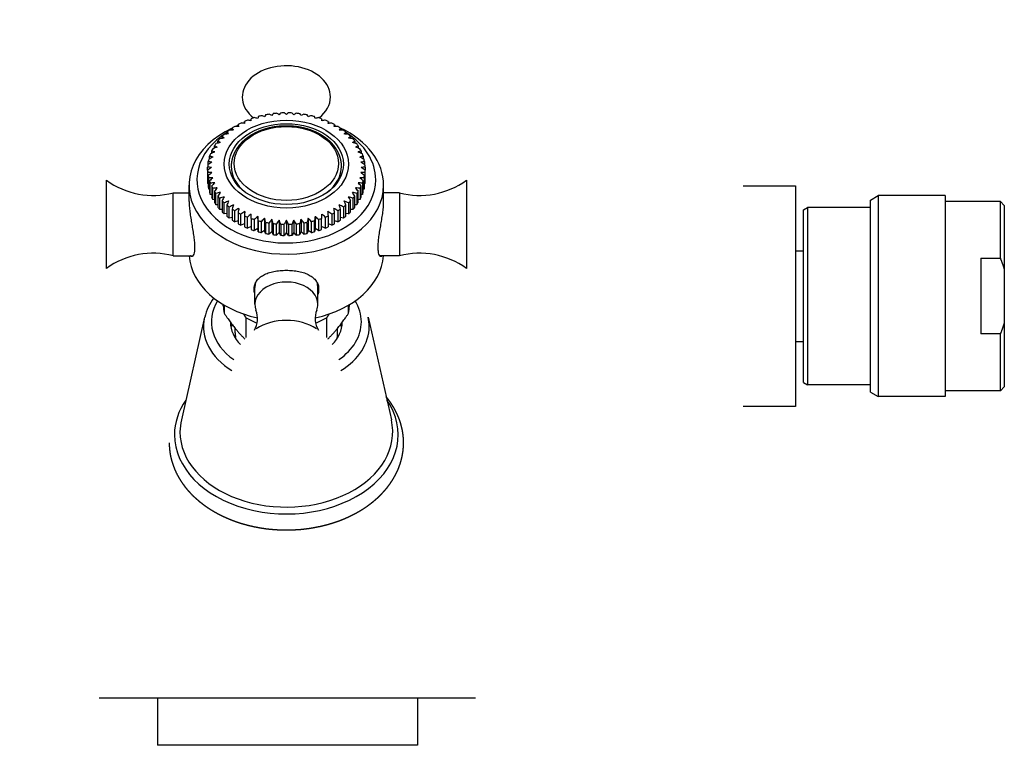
# Model space of a CAD drawing. Header units: millimetres. Extents: x -0.034 to 0.091, y -0.006 to 0.086.
import ezdxf

# ---------------------------------------------------------------- set-up
doc = ezdxf.new("R2010")
doc.units = ezdxf.units.MM
doc.layers.add('BLOCKS', color=3, linetype='Continuous')

msp = doc.modelspace()

# ---------------------------------------------------------------- linework, layer by layer
at = {"layer": 'BLOCKS'}
for p, q in [((-0.00625, 0.07253), (-0.00625, 0.07277)), ((-0.00545, 0.07292), (-0.00545, 0.07317)), ((-0.00461, 0.07326), (-0.00461, 0.0735)), ((0.00435, 0.0735), (0.00435, 0.07325)), ((0.0052, 0.07317), (0.0052, 0.07291)), ((0.006, 0.07277), (0.006, 0.07251)), ((-0.00828, 0.07102), (-0.00828, 0.07127)), ((-0.00768, 0.07157), (-0.00768, 0.07182)), ((-0.007, 0.07208), (-0.007, 0.07232)), ((0.00675, 0.07232), (0.00675, 0.07206)), ((0.00743, 0.07181), (0.00743, 0.07156)), ((0.00803, 0.07127), (0.00803, 0.07102)), ((-0.00926, 0.06978), (-0.00926, 0.07006)), ((-0.00881, 0.07042), (-0.00881, 0.07069)), ((0.00857, 0.07067), (0.00857, 0.07041)), ((0.009, 0.07006), (0.009, 0.06978)), ((-0.00988, 0.06842), (-0.00988, 0.06875)), ((-0.00961, 0.06911), (-0.00961, 0.06942)), ((0.00936, 0.06942), (0.00936, 0.06911)), ((0.00962, 0.06875), (0.00962, 0.06842)), ((-0.01005, 0.06771), (-0.01005, 0.06807)), ((0.00979, 0.06807), (0.00979, 0.06771)), ((-0.01012, 0.06698), (-0.01012, 0.06738)), ((-0.01012, 0.06698), (-0.01012, 0.06557)), ((-0.0101, 0.06527), (-0.0101, 0.06669)), ((-0.01005, 0.06629), (-0.01005, 0.06488)), ((0.00979, 0.06488), (0.00979, 0.06629)), ((0.00985, 0.06669), (0.00985, 0.06527)), ((0.00987, 0.06738), (0.00987, 0.06698)), ((0.00987, 0.06557), (0.00987, 0.06698)), ((-0.02298, 0.05451), (-0.02298, 0.06571)), ((-0.01248, 0.06301), (-0.01248, 0.06506)), ((-0.01005, 0.06526), (-0.0101, 0.06527)), ((-0.00999, 0.06459), (-0.00999, 0.066)), ((-0.00988, 0.06561), (-0.00988, 0.0642)), ((-0.00978, 0.06391), (-0.00978, 0.06532)), ((0.00952, 0.06532), (0.00952, 0.06391)), ((0.00962, 0.0642), (0.00962, 0.06561)), ((0.00973, 0.066), (0.00973, 0.06459)), ((0.00985, 0.06527), (0.00979, 0.06526)), ((0.01222, 0.06301), (0.01222, 0.06506)), ((0.02272, 0.06571), (0.02272, 0.05615)), ((0.05785, 0.065), (0.0645, 0.065)), ((0.0645, 0.065), (0.0645, 0.037)), ((-0.01448, 0.06411), (-0.01248, 0.06411)), ((-0.01448, 0.05611), (-0.01448, 0.06411)), ((-0.00988, 0.06456), (-0.00999, 0.06459)), ((-0.00961, 0.06388), (-0.00978, 0.06391)), ((-0.00961, 0.06495), (-0.00961, 0.06353)), ((-0.00947, 0.06325), (-0.00947, 0.06466)), ((-0.00926, 0.0643), (-0.00926, 0.06288)), ((-0.00907, 0.0626), (-0.00907, 0.06401)), ((0.00881, 0.06401), (0.00881, 0.0626)), ((0.009, 0.06288), (0.009, 0.0643)), ((0.00922, 0.06466), (0.00922, 0.06325)), ((0.00936, 0.06353), (0.00936, 0.06495)), ((0.00952, 0.06391), (0.00936, 0.06388)), ((0.00973, 0.06459), (0.00962, 0.06456)), ((0.01422, 0.06411), (0.01222, 0.06411)), ((0.01422, 0.06411), (0.01422, 0.05728)), ((0.074, 0.06317), (0.075, 0.06375)), ((0.0835, 0.06375), (0.075, 0.06375)), ((0.075, 0.06375), (0.075, 0.03825)), ((0.0835, 0.06375), (0.0835, 0.03825)), ((-0.00926, 0.06323), (-0.00947, 0.06325)), ((-0.00882, 0.0626), (-0.00907, 0.0626)), ((-0.00882, 0.06368), (-0.00882, 0.06227)), ((-0.00858, 0.06198), (-0.00858, 0.0634)), ((-0.00829, 0.06309), (-0.00829, 0.06168)), ((-0.00801, 0.06142), (-0.00801, 0.06283)), ((-0.00768, 0.06255), (-0.00768, 0.06113)), ((0.00743, 0.06113), (0.00743, 0.06255)), ((0.00776, 0.06283), (0.00776, 0.06142)), ((0.00803, 0.06168), (0.00803, 0.06309)), ((0.00832, 0.0634), (0.00832, 0.06198)), ((0.00856, 0.06227), (0.00856, 0.06368)), ((0.00881, 0.0626), (0.00856, 0.0626)), ((0.00922, 0.06325), (0.009, 0.06323)), ((0.074, 0.03883), (0.074, 0.06317)), ((0.0905, 0.063), (0.0835, 0.063)), ((0.0905, 0.0558), (0.0905, 0.063)), ((0.091, 0.0625), (0.0905, 0.063)), ((0.091, 0.0625), (0.091, 0.05435)), ((-0.00829, 0.06201), (-0.00858, 0.06198)), ((-0.00768, 0.06147), (-0.00801, 0.06142)), ((-0.00737, 0.06089), (-0.00737, 0.06231)), ((-0.007, 0.06205), (-0.007, 0.06063)), ((-0.00666, 0.06041), (-0.00666, 0.06183)), ((-0.00626, 0.0616), (-0.00626, 0.06018)), ((-0.00589, 0.05999), (-0.00589, 0.0614)), ((-0.00461, 0.06086), (-0.00461, 0.0614)), ((0.00435, 0.0614), (0.00435, 0.06086)), ((0.00563, 0.0614), (0.00563, 0.05999)), ((0.006, 0.06018), (0.006, 0.0616)), ((0.0064, 0.06183), (0.0064, 0.06041)), ((0.00675, 0.06063), (0.00675, 0.06205)), ((0.00712, 0.06231), (0.00712, 0.06089)), ((0.00776, 0.06142), (0.00743, 0.06147)), ((0.00832, 0.06198), (0.00803, 0.06201)), ((0.0655, 0.06196), (0.066, 0.06225)), ((0.0655, 0.04004), (0.0655, 0.06196)), ((0.074, 0.06225), (0.066, 0.06225)), ((0.066, 0.06225), (0.066, 0.03975)), ((-0.007, 0.06098), (-0.00737, 0.06089)), ((-0.00626, 0.06054), (-0.00666, 0.06041)), ((-0.00546, 0.06016), (-0.00589, 0.05999)), ((-0.00546, 0.0612), (-0.00546, 0.05978)), ((-0.00506, 0.05962), (-0.00506, 0.06103)), ((-0.00461, 0.06086), (-0.00461, 0.05944)), ((-0.00419, 0.05931), (-0.00419, 0.06072)), ((-0.00376, 0.06112), (-0.00376, 0.05956)), ((-0.00371, 0.06058), (-0.00371, 0.05917)), ((-0.00328, 0.05906), (-0.00328, 0.06047)), ((-0.00289, 0.0609), (-0.00289, 0.05934)), ((-0.00278, 0.06036), (-0.00278, 0.05895)), ((-0.00233, 0.05887), (-0.00233, 0.06028)), ((-0.00198, 0.06074), (-0.00198, 0.05918)), ((-0.00182, 0.06021), (-0.00182, 0.0588)), ((-0.00137, 0.05875), (-0.00137, 0.06016)), ((-0.00106, 0.06064), (-0.00106, 0.05908)), ((-0.00085, 0.06013), (-0.00085, 0.05871)), ((-0.00039, 0.0587), (-0.00039, 0.06011)), ((-0.00013, 0.06061), (-0.00013, 0.05905)), ((0.00013, 0.06011), (0.00013, 0.0587)), ((0.00059, 0.05871), (0.00059, 0.06013)), ((0.0008, 0.06064), (0.0008, 0.05908)), ((0.00111, 0.06016), (0.00111, 0.05875)), ((0.00157, 0.0588), (0.00157, 0.06021)), ((0.00173, 0.06074), (0.00173, 0.05918)), ((0.00208, 0.06028), (0.00208, 0.05887)), ((0.00253, 0.05895), (0.00253, 0.06036)), ((0.00263, 0.0609), (0.00263, 0.05934)), ((0.00302, 0.06047), (0.00302, 0.05906)), ((0.00346, 0.05917), (0.00346, 0.06058)), ((0.00351, 0.06112), (0.00351, 0.05956)), ((0.00394, 0.06072), (0.00394, 0.05931)), ((0.00435, 0.05944), (0.00435, 0.06086)), ((0.00481, 0.06103), (0.00481, 0.05962)), ((0.0052, 0.05978), (0.0052, 0.0612)), ((0.00563, 0.05999), (0.0052, 0.06016)), ((0.0064, 0.06041), (0.006, 0.06054)), ((0.00712, 0.06089), (0.00675, 0.06098)), ((-0.00461, 0.05984), (-0.00506, 0.05962)), ((-0.00376, 0.05956), (-0.00419, 0.05931)), ((-0.00371, 0.05917), (-0.00376, 0.05956)), ((-0.00289, 0.05934), (-0.00328, 0.05906)), ((-0.00278, 0.05895), (-0.00289, 0.05934)), ((-0.00198, 0.05918), (-0.00233, 0.05887)), ((-0.00182, 0.0588), (-0.00198, 0.05918)), ((-0.00106, 0.05908), (-0.00137, 0.05875)), ((-0.00085, 0.05871), (-0.00106, 0.05908)), ((-0.00013, 0.05905), (-0.00039, 0.0587)), ((0.00013, 0.0587), (-0.00013, 0.05905)), ((0.0008, 0.05908), (0.00059, 0.05871)), ((0.00111, 0.05875), (0.0008, 0.05908)), ((0.00173, 0.05918), (0.00157, 0.0588)), ((0.00208, 0.05887), (0.00173, 0.05918)), ((0.00263, 0.05934), (0.00253, 0.05895)), ((0.00302, 0.05906), (0.00263, 0.05934)), ((0.00351, 0.05956), (0.00346, 0.05917)), ((0.00394, 0.05931), (0.00351, 0.05956)), ((0.00481, 0.05962), (0.00435, 0.05984)), ((0.01422, 0.05728), (0.01422, 0.05611)), ((0.0645, 0.05675), (0.0655, 0.05675)), ((-0.01448, 0.05611), (-0.01198, 0.05611)), ((0.01422, 0.05611), (0.01173, 0.05611)), ((0.02272, 0.05615), (0.02272, 0.05451)), ((0.088, 0.0558), (0.088, 0.0462)), ((0.088, 0.0558), (0.0905, 0.0558)), ((0.091, 0.05435), (0.091, 0.04765)), ((-0.00413, 0.04996), (-0.00413, 0.05208)), ((0.00387, 0.04996), (0.00387, 0.05208)), ((-0.00813, 0.04976), (-0.00813, 0.04992)), ((-0.00802, 0.04985), (-0.00802, 0.04882)), ((0.00776, 0.04882), (0.00776, 0.04985)), ((0.00787, 0.04976), (0.00787, 0.04992)), ((-0.0105, 0.04832), (-0.01346, 0.03528)), ((-0.00523, 0.04575), (-0.00523, 0.04825)), ((0.00498, 0.04825), (0.00498, 0.04575)), ((0.01024, 0.04832), (0.0132, 0.03528)), ((0.091, 0.04765), (0.091, 0.0395)), ((-0.00663, 0.04632), (-0.00663, 0.04691)), ((0.00637, 0.04632), (0.00637, 0.04691)), ((0.0645, 0.04525), (0.0655, 0.04525)), ((0.0905, 0.0462), (0.088, 0.0462)), ((0.0905, 0.039), (0.0905, 0.0462)), ((0.0655, 0.04004), (0.066, 0.03975)), ((0.074, 0.03975), (0.066, 0.03975)), ((0.074, 0.03883), (0.075, 0.03825)), ((0.0905, 0.039), (0.0835, 0.039)), ((0.091, 0.0395), (0.0905, 0.039)), ((0.0835, 0.03825), (0.075, 0.03825)), ((0.0645, 0.037), (0.05785, 0.037)), ((0.02389, 0), (-0.02389, 0)), ((-0.0165, 0), (-0.0165, -0.006)), ((0.0165, 0), (0.0165, -0.006)), ((0.0165, -0.006), (-0.0165, -0.006))]:
    msp.add_line(p, q, dxfattribs=at)
for centre, radius, start, end in [((-0.01704, 0.07386), 0.01008, 233.9531, 284.7379), ((0.01679, 0.07386), 0.01008, 255.2621, 306.0469), ((-0.01704, 0.04636), 0.01008, 75.2621, 126.0469), ((0.01679, 0.04636), 0.01008, 53.9531, 104.7379), ((-0.00415, 0.04682), 0.00652, 142.8273, 166.7755), ((-0.00674, 0.04816), 0.00295, 329.7616, 20.9495), ((0.00648, 0.04816), 0.00295, 159.0232, 210.2664)]:
    msp.add_arc(centre, radius, start, end, dxfattribs=at)
for centre, major_axis, ratio, start_param, end_param in [((-0.00013, 0.07627), (-0.0056, 0), 0.707107, 3.141593, 7.01797), ((-0.00013, 0.07627), (-0.0056, 0), 0.707107, 2.406808, 3.141593), ((-0.00449, 0.05104), (-0.00155, -0.02485), 0.062317, 3.559607, 3.583813), ((-0.00013, 0.06718), (-0.01, 0), 0.707107, 5.031952, 5.077944), ((0.00302, 0.05294), (-0.01418, 0.02046), 0.49501, 5.677315, 5.701498), ((-0.00444, 0.05134), (-0.00329, -0.02468), 0.131056, 3.566399, 3.590555), ((-0.00013, 0.06718), (-0.01, 0), 0.707107, 4.933697, 4.979786), ((0.0033, 0.05271), (-0.01231, 0.02164), 0.443134, 5.719203, 5.743336), ((-0.00434, 0.05163), (-0.00504, -0.02438), 0.198533, 3.578187, 3.602293), ((-0.00013, 0.06718), (-0.01, 0), 0.707107, 4.835451, 4.881639), ((0.00356, 0.05247), (-0.01045, 0.0226), 0.38699, 5.754135, 5.778217), ((-0.0042, 0.05192), (-0.00682, -0.02395), 0.264097, 3.595195, 3.61925), ((-0.00013, 0.06718), (-0.01, 0), 0.707107, 4.737215, 4.783504), ((0.00378, 0.0522), (-0.00862, 0.02335), 0.327119, 5.783159, 5.80668), ((-0.00402, 0.0522), (-0.00862, -0.02336), 0.327119, 3.617918, 3.641426), ((-0.00013, 0.06718), (-0.01, 0), 0.707107, 4.640132, 4.686471), ((0.00395, 0.05192), (-0.00682, 0.02394), 0.264097, 5.805377, 5.829395), ((-0.00381, 0.05246), (-0.01045, -0.0226), 0.38699, 3.646391, 3.670409), ((-0.00013, 0.06718), (-0.01, 0), 0.707107, 4.541958, 4.588296), ((0.00409, 0.05164), (-0.00504, 0.02438), 0.198533, 5.822379, 5.846396), ((-0.00355, 0.05271), (-0.01231, -0.02164), 0.443134, 3.681284, 3.705301), ((-0.00013, 0.06718), (-0.01, 0), 0.707107, 4.443783, 4.490121), ((0.00419, 0.05134), (-0.00329, 0.02468), 0.131056, 5.834163, 5.85818), ((-0.00327, 0.05294), (-0.01418, -0.02046), 0.49501, 3.723135, 3.747153), ((-0.00013, 0.06718), (-0.01, 0), 0.707107, 4.345608, 4.391947), ((0.00425, 0.05104), (-0.00155, 0.02485), 0.062317, 5.840952, 5.864969), ((-0.00013, 0.06718), (-0.01, 0), 0.707107, 5.423803, 5.469426), ((0.00161, 0.05349), (-0.02103, 0.01337), 0.644931, 5.449442, 5.473573), ((-0.00013, 0.06506), (0.01235, 0), 0.707107, 2.089442, 2.114254), ((-0.00013, 0.06718), (-0.01, 0), 0.707107, 5.325521, 5.371223), ((-0.0046, 0.05017), (0.00329, -0.02465), 0.131056, 2.689088, 2.71367), ((0.00198, 0.05336), (-0.01936, 0.0157), 0.613407, 5.521951, 5.546042), ((-0.00013, 0.06506), (0.01235, 0), 0.707107, 2.015899, 2.019957), ((-0.00013, 0.06718), (-0.01, 0), 0.707107, 5.227863, 5.273031), ((-0.00466, 0.05048), (0.00155, -0.02482), 0.062317, 2.695923, 2.720462), ((0.00234, 0.05327), (-0.01774, 0.01749), 0.58002, 5.578897, 5.602482), ((-0.00013, 0.06718), (-0.01, 0), 0.707107, 5.130216, 5.176722), ((0.0027, 0.05315), (-0.01606, 0.01902), 0.542119, 5.627917, 5.652148), ((-0.00295, 0.05315), (-0.01606, -0.01902), 0.542119, 3.7725, 3.796517), ((-0.00013, 0.06718), (-0.01, 0), 0.707107, 4.248056, 4.293772), ((-0.00259, 0.05326), (-0.01774, -0.01749), 0.58002, 3.822183, 3.846085), ((-0.00013, 0.06718), (-0.01, 0), 0.707107, 4.150509, 4.196213), ((0.00442, 0.05048), (0.00155, 0.02482), 0.062317, 0.421342, 0.44675), ((-0.00222, 0.05334), (-0.01936, -0.0157), 0.613407, 3.878256, 3.903143), ((-0.00013, 0.06506), (0.01235, 0), 0.707107, 1.118647, 1.124753), ((-0.00013, 0.06718), (-0.01, 0), 0.707107, 4.052334, 4.09621), ((0.00435, 0.05017), (0.00329, 0.02465), 0.131056, 0.428131, 0.453539), ((-0.00185, 0.05347), (-0.02104, -0.01337), 0.644931, 3.950742, 3.975629), ((-0.00013, 0.06506), (0.01235, 0), 0.707107, 1.02439, 1.051251), ((-0.00013, 0.06577), (-0.01135, 0), 0.707107, 4.140137, 4.14168), ((-0.00013, 0.06718), (-0.01, 0), 0.707107, 3.95416, 3.998036), ((-0.00013, 0.06506), (0.01235, 0), 0.707107, 2.16047, 6.283185), ((-0.00013, 0.06577), (-0.01135, 0), 0.707107, 5.439837, 9.424778), ((-0.00013, 0.06718), (-0.01, 0), 0.707107, 5.620379, 5.665866), ((-0.00416, 0.04927), (0.00861, -0.02333), 0.327119, 2.637639, 2.662329), ((0.00082, 0.05368), (-0.0237, 0.00771), 0.689103, 5.280852, 5.305054), ((-0.00013, 0.06718), (-0.01, 0), 0.707107, 5.522089, 5.567641), ((-0.00435, 0.04956), (0.00681, -0.02392), 0.264097, 2.660216, 2.684873), ((0.00122, 0.0536), (-0.02251, 0.0107), 0.670244, 5.368784, 5.392952), ((-0.00013, 0.06577), (-0.01135, 0), 0.707107, 5.362261, 5.380176), ((-0.0045, 0.04986), (0.00504, -0.02435), 0.198533, 2.67726, 2.701882), ((0.00425, 0.04986), (0.00504, 0.02435), 0.198533, 0.439915, 0.465323), ((-0.00147, 0.05358), (-0.02251, -0.0107), 0.670244, 4.03138, 4.056267), ((-0.00013, 0.06506), (0.01235, 0), 0.707107, 0, 0.980279), ((-0.00013, 0.06577), (-0.01135, 0), 0.707107, 4.041643, 4.061558), ((-0.00013, 0.06718), (-0.01, 0), 0.707107, 3.855985, 3.899861), ((0.0041, 0.04956), (0.00681, 0.02392), 0.264097, 0.456916, 0.482325), ((-0.00107, 0.05366), (-0.02371, -0.00771), 0.689103, 4.119297, 4.144184), ((-0.00013, 0.06577), (-0.01135, 0), 0.707107, 3.141593, 3.984049), ((-0.00013, 0.06718), (-0.01, 0), 0.707107, 3.75781, 3.801686), ((0.00392, 0.04927), (0.00861, 0.02333), 0.327119, 0.479452, 0.503709), ((-0.00013, 0.06718), (-0.01, 0), 0.707107, 5.818852, 5.863318), ((-0.00368, 0.04874), (0.01229, -0.02162), 0.443134, 2.574518, 2.598775), ((-0.00013, 0.05393), (-0.02488, 0), 0.707107, 5.055365, 5.079972), ((-0.00013, 0.06718), (-0.01, 0), 0.707107, 5.718672, 5.764103), ((-0.00394, 0.049), (0.01044, -0.02257), 0.38699, 2.609128, 2.633846), ((0.00041, 0.05373), (-0.02452, 0.00446), 0.701325, 5.187202, 5.211433), ((-0.00067, 0.05373), (-0.02452, -0.00446), 0.701325, 4.21332, 4.237111), ((0.00371, 0.04899), (0.01043, 0.02257), 0.38699, 0.508352, 0.531506), ((-0.00013, 0.05393), (-0.02488, 0), 0.707107, 4.344806, 4.367813), ((-0.00013, 0.06718), (-0.01, 0), 0.707107, 3.657148, 3.70595), ((0.00343, 0.04874), (0.01229, 0.02162), 0.443134, 0.542817, 0.567075), ((-0.00013, 0.06718), (-0.01, 0), 0.707107, 3.56146, 3.605926), ((-0.00013, 0.06718), (-0.01, 0), 0.707107, 6.017105, 6.059667), ((-0.00306, 0.04829), (0.01604, -0.019), 0.542119, 2.483302, 2.50756), ((-0.00119, 0.05402), (-0.02362, -0.00768), 0.689103, 4.830067, 4.854578), ((-0.00013, 0.06718), (-0.01, 0), 0.707107, 5.91893, 5.961492), ((-0.00339, 0.04851), (0.01417, -0.02044), 0.49501, 2.532667, 2.556924), ((-0.00073, 0.05408), (-0.02443, -0.00445), 0.701325, 4.923706, 4.948218), ((0.00048, 0.05408), (-0.02443, 0.00445), 0.701325, 4.47656, 4.501072), ((0.00313, 0.04851), (0.01417, 0.02044), 0.49501, 0.584669, 0.608926), ((0.00093, 0.05402), (-0.02362, 0.00768), 0.689103, 4.5702, 4.594711), ((0.0028, 0.04829), (0.01604, 0.019), 0.542119, 0.634033, 0.658291), ((-0.00013, 0.06718), (-0.01, 0), 0.707107, 3.463286, 3.505848), ((-0.00013, 0.06718), (-0.01, 0), 0.707107, 3.365111, 3.407673), ((-0.00013, 0.06718), (-0.01, 0), 0.707107, 6.213455, 6.254741), ((-0.00207, 0.05381), (-0.02096, -0.01332), 0.644931, 4.661512, 4.686023), ((-0.00013, 0.06718), (-0.01, 0), 0.707107, 6.11528, 6.157207), ((-0.00278, 0.04807), (0.01769, -0.01745), 0.58002, 2.430368, 2.454751), ((-0.00163, 0.05393), (-0.02243, -0.01066), 0.670244, 4.74215, 4.766662), ((0.00138, 0.05393), (-0.02243, 0.01066), 0.670244, 4.658116, 4.682628), ((0.00253, 0.04807), (0.01769, 0.01745), 0.58002, 0.686842, 0.711224), ((0.00181, 0.05381), (-0.02096, 0.01332), 0.644931, 4.738755, 4.763266), ((-0.00013, 0.06718), (-0.01, 0), 0.707107, 3.267571, 3.309498), ((-0.00013, 0.06718), (-0.01, 0), 0.707107, 3.170037, 3.211323), ((-0.00248, 0.04786), (0.01929, -0.01564), 0.613407, 2.370657, 2.395168), ((-0.00248, 0.05366), (-0.01929, -0.01564), 0.613407, 4.589026, 4.613538), ((-0.00013, 0.06718), (-0.01, 0), 0.707107, 0.028444, 0.069731), ((-0.00207, 0.04772), (0.02096, -0.01332), 0.644931, 2.298171, 2.322683), ((-0.00278, 0.05346), (-0.01769, -0.01745), 0.58002, 4.532847, 4.55723), ((-0.00013, 0.06718), (-0.01, 0), 0.707107, 0.125978, 0.167905), ((-0.00013, 0.06749), (0.007, 0), 0.707107, 3.141593, 3.870147), ((-0.00013, 0.06749), (0.007, 0), 0.707107, 5.554631, 6.283185), ((0.00181, 0.04772), (0.02096, 0.01332), 0.644931, 0.81891, 0.843421), ((0.00253, 0.05346), (-0.01769, 0.01745), 0.58002, 4.867548, 4.891931), ((0.00222, 0.04786), (0.01929, 0.01564), 0.613407, 0.746424, 0.770936), ((0.00222, 0.05366), (-0.01929, 0.01564), 0.613407, 4.81124, 4.835752), ((-0.00013, 0.06718), (-0.01, 0), 0.707107, 2.973687, 3.015615), ((-0.00013, 0.06718), (-0.01, 0), 0.707107, 3.071862, 3.113148), ((-0.00013, 0.06577), (-0.01, 0), 0.707107, 0.028444, 0.069731), ((-0.00163, 0.0476), (0.02243, -0.01066), 0.670244, 2.217533, 2.242044), ((-0.00306, 0.05324), (-0.01604, -0.019), 0.542119, 4.483379, 4.507636), ((-0.00013, 0.06718), (-0.01, 0), 0.707107, 0.223518, 0.26608), ((-0.00119, 0.04751), (0.02362, -0.00768), 0.689103, 2.129616, 2.154128), ((-0.00339, 0.05302), (-0.01417, -0.02044), 0.49501, 4.434014, 4.458272), ((0.00313, 0.05302), (-0.01417, 0.02044), 0.49501, 4.966506, 4.990764), ((0.00093, 0.04751), (0.02362, 0.00768), 0.689103, 0.987465, 1.011977), ((0.0028, 0.05324), (-0.01604, 0.019), 0.542119, 4.917142, 4.941399), ((0.00138, 0.0476), (0.02243, 0.01066), 0.670244, 0.899548, 0.92406), ((-0.00013, 0.06718), (-0.01, 0), 0.707107, 2.875513, 2.918074), ((-0.00013, 0.06577), (-0.01, 0), 0.707107, 3.071862, 3.113148), ((-0.00013, 0.06577), (-0.01, 0), 0.707107, 0.125978, 0.167905), ((-0.00013, 0.06577), (-0.01, 0), 0.707107, 0.223518, 0.26608), ((-0.00013, 0.06718), (-0.01, 0), 0.707107, 0.321693, 0.364255), ((-0.00073, 0.04745), (0.02443, -0.00445), 0.701325, 2.035977, 2.060488), ((-0.00368, 0.05278), (-0.01229, -0.02162), 0.443134, 4.392163, 4.416421), ((-0.00013, 0.06718), (-0.01, 0), 0.707107, 0.419868, 0.464333), ((-0.00013, 0.0476), (0.02488, 0), 0.707107, 1.914244, 1.93838), ((-0.00395, 0.05253), (-0.01044, -0.02257), 0.38699, 4.35727, 4.381528), ((-0.00013, 0.0476), (0.02488, 0), 0.707107, 1.203213, 1.227349), ((0.00369, 0.05253), (-0.01044, 0.02257), 0.38699, 5.04325, 5.067507), ((0.00048, 0.04745), (0.02443, 0.00445), 0.701325, 1.081104, 1.105616), ((0.00343, 0.05278), (-0.01229, 0.02162), 0.443134, 5.008357, 5.032615), ((-0.00013, 0.06718), (-0.01, 0), 0.707107, 2.677259, 2.721725), ((-0.00013, 0.06718), (-0.01, 0), 0.707107, 2.777338, 2.8199), ((-0.00013, 0.06577), (-0.01, 0), 0.707107, 2.875513, 2.918074), ((-0.00013, 0.06577), (-0.01, 0), 0.707107, 2.973687, 3.015615), ((-0.00013, 0.06577), (-0.01, 0), 0.707107, 0.321693, 0.364255), ((-0.00013, 0.06577), (-0.01, 0), 0.707107, 0.419868, 0.464333), ((-0.00013, 0.06718), (-0.01, 0), 0.707107, 0.518043, 0.564358), ((0.00041, 0.0478), (0.02452, 0.00446), 0.701325, 1.792211, 1.816002), ((-0.00417, 0.05226), (-0.00861, -0.02333), 0.327119, 4.328798, 4.353055), ((-0.00013, 0.06718), (-0.01, 0), 0.707107, 0.616217, 0.662532), ((0.00082, 0.04785), (0.0237, 0.00771), 0.689103, 1.698572, 1.722363), ((-0.00436, 0.05197), (-0.00681, -0.02392), 0.264097, 4.306262, 4.33052), ((-0.00013, 0.06718), (-0.01, 0), 0.707107, 0.714392, 0.760707), ((0.00122, 0.04793), (0.02251, 0.0107), 0.670244, 1.610655, 1.634446), ((-0.00451, 0.05167), (-0.00504, -0.02435), 0.198533, 4.289261, 4.313518), ((-0.00147, 0.04793), (0.02251, -0.0107), 0.670244, 1.507147, 1.530937), ((0.00425, 0.05167), (-0.00504, 0.02435), 0.198533, 5.11126, 5.135517), ((-0.00013, 0.06718), (-0.01, 0), 0.707107, 2.380885, 2.427201), ((-0.00108, 0.04785), (0.0237, -0.00771), 0.689103, 1.41923, 1.443021), ((0.0041, 0.05197), (-0.00681, 0.02392), 0.264097, 5.094258, 5.118516), ((-0.00013, 0.06718), (-0.01, 0), 0.707107, 2.47906, 2.525375), ((-0.00067, 0.0478), (0.02452, -0.00446), 0.701325, 1.325591, 1.349381), ((0.00392, 0.05226), (-0.00861, 0.02333), 0.327119, 5.071723, 5.09598), ((-0.00013, 0.06718), (-0.01, 0), 0.707107, 2.577235, 2.62355), ((-0.00013, 0.06577), (-0.01, 0), 0.707107, 2.677259, 2.721725), ((-0.00013, 0.06577), (-0.01, 0), 0.707107, 2.777338, 2.8199), ((-0.00013, 0.06577), (-0.01, 0), 0.707107, 0.518043, 0.564358), ((-0.00013, 0.06577), (-0.01, 0), 0.707107, 0.616217, 0.662532), ((-0.00013, 0.06718), (-0.01, 0), 0.707107, 0.812567, 0.858882), ((0.00161, 0.04804), (0.02103, 0.01337), 0.644931, 1.530017, 1.553807), ((-0.00461, 0.05136), (-0.00329, -0.02465), 0.131056, 4.277477, 4.301735), ((-0.00013, 0.06718), (-0.01, 0), 0.707107, 0.910742, 0.957057), ((0.00197, 0.04817), (0.01936, 0.0157), 0.613407, 1.457531, 1.481322), ((-0.00467, 0.05105), (-0.00155, -0.02482), 0.062317, 4.270688, 4.294945), ((0.00234, 0.04826), (0.01774, 0.01749), 0.58002, 1.397986, 1.421889), ((-0.00259, 0.04826), (0.01774, -0.01749), 0.58002, 1.719704, 1.743606), ((-0.00223, 0.04817), (0.01936, -0.0157), 0.613407, 1.660271, 1.684062), ((0.00442, 0.05105), (-0.00155, 0.02482), 0.062317, 5.129833, 5.15409), ((-0.00013, 0.06718), (-0.01, 0), 0.707107, 2.184536, 2.230851), ((-0.00186, 0.04804), (0.02103, -0.01337), 0.644931, 1.587785, 1.611576), ((0.00435, 0.05136), (-0.00329, 0.02465), 0.131056, 5.123043, 5.147301), ((-0.00013, 0.06718), (-0.01, 0), 0.707107, 2.282711, 2.329026), ((-0.00013, 0.06577), (-0.01, 0), 0.707107, 2.47906, 2.525375), ((-0.00013, 0.06577), (-0.01, 0), 0.707107, 2.577235, 2.62355), ((-0.00013, 0.06577), (-0.01, 0), 0.707107, 0.714392, 0.760707), ((-0.00013, 0.06577), (-0.01, 0), 0.707107, 0.812567, 0.858882), ((-0.00013, 0.06577), (-0.01, 0), 0.707107, 0.910742, 0.957057), ((-0.00013, 0.06718), (-0.01, 0), 0.707107, 1.008916, 1.054621), ((-0.00013, 0.06718), (-0.01, 0), 0.707107, 1.106463, 1.152179), ((0.00269, 0.04838), (0.01606, 0.01902), 0.542119, 1.345152, 1.36917), ((-0.00451, 0.05049), (0.00155, -0.02485), 0.062317, 1.985114, 2.009131), ((-0.00013, 0.06718), (-0.01, 0), 0.707107, 1.204015, 1.250354), ((0.00301, 0.04859), (0.01418, 0.02046), 0.49501, 1.295788, 1.319805), ((-0.00445, 0.05019), (0.00329, -0.02468), 0.131056, 1.978325, 2.002342), ((-0.00013, 0.06718), (-0.01, 0), 0.707107, 1.30219, 1.348529), ((0.0033, 0.04882), (0.01231, 0.02164), 0.443134, 1.253937, 1.277954), ((-0.00435, 0.04989), (0.00504, -0.02438), 0.198533, 1.966541, 1.990559), ((-0.00013, 0.06718), (-0.01, 0), 0.707107, 1.400365, 1.446703), ((0.00355, 0.04906), (0.01045, 0.0226), 0.38699, 1.219044, 1.243061), ((-0.0042, 0.0496), (0.00682, -0.02394), 0.264097, 1.94954, 1.973557), ((-0.00013, 0.06718), (-0.01, 0), 0.707107, 1.49854, 1.544878), ((0.00377, 0.04933), (0.00862, 0.02336), 0.327119, 1.190571, 1.214588), ((-0.00402, 0.04933), (0.00862, -0.02336), 0.327119, 1.927004, 1.951022), ((-0.00013, 0.06718), (-0.01, 0), 0.707107, 1.596714, 1.643053), ((0.00395, 0.0496), (0.00682, 0.02394), 0.264097, 1.168036, 1.192053), ((-0.00381, 0.04906), (0.01045, -0.0226), 0.38699, 1.898531, 1.922549), ((-0.00013, 0.06718), (-0.01, 0), 0.707107, 1.694889, 1.741228), ((0.00409, 0.04989), (0.00504, 0.02438), 0.198533, 1.151034, 1.175051), ((-0.00355, 0.04882), (0.01231, -0.02164), 0.443134, 1.863639, 1.887656), ((-0.00013, 0.06718), (-0.01, 0), 0.707107, 1.793064, 1.839402), ((0.00419, 0.05019), (0.00329, 0.02468), 0.131056, 1.13925, 1.163268), ((-0.00327, 0.04859), (0.01418, -0.02046), 0.49501, 1.821787, 1.845805), ((-0.00013, 0.06718), (-0.01, 0), 0.707107, 1.891239, 1.937577), ((0.00425, 0.05049), (0.00155, 0.02485), 0.062317, 1.132461, 1.156479), ((-0.00295, 0.04838), (0.01606, -0.01902), 0.542119, 1.772423, 1.79644), ((-0.00013, 0.06718), (-0.01, 0), 0.707107, 1.989414, 2.03513), ((-0.00013, 0.06718), (-0.01, 0), 0.707107, 2.086972, 2.132676), ((-0.00013, 0.06577), (-0.01, 0), 0.707107, 2.184536, 2.230851), ((-0.00013, 0.06577), (-0.01, 0), 0.707107, 2.282711, 2.329026), ((-0.00013, 0.06577), (-0.01, 0), 0.707107, 2.380885, 2.427201), ((-0.00013, 0.06577), (-0.01, 0), 0.707107, 1.008916, 1.054621), ((-0.00013, 0.06577), (-0.01, 0), 0.707107, 1.106463, 1.152179), ((-0.00013, 0.06577), (-0.01, 0), 0.707107, 1.204015, 1.250354), ((-0.00013, 0.06577), (-0.01, 0), 0.707107, 1.30219, 1.348529), ((-0.00013, 0.06577), (-0.01, 0), 0.707107, 1.400365, 1.446703), ((-0.00013, 0.06577), (-0.01, 0), 0.707107, 1.694889, 1.741228), ((-0.00013, 0.06577), (-0.01, 0), 0.707107, 1.793064, 1.839402), ((-0.00013, 0.06577), (-0.01, 0), 0.707107, 1.891239, 1.937577), ((-0.00013, 0.06577), (-0.01, 0), 0.707107, 1.989414, 2.03513), ((-0.00013, 0.06577), (-0.01, 0), 0.707107, 2.086972, 2.132676), ((-0.00013, 0.06577), (-0.01, 0), 0.707107, 1.49854, 1.544878), ((-0.00013, 0.06577), (-0.01, 0), 0.707107, 1.596714, 1.643053), ((-0.00013, 0.05657), (-0.01235, 0), 0.707107, 0.053212, 1.269125), ((-0.00013, 0.05657), (-0.01235, 0), 0.707107, 1.872468, 3.088381), ((-0.00013, 0.04996), (0.004, 0), 0.707107, 0, 3.407776), ((-0.00013, 0.05208), (0.004, 0), 0.707107, 2.911932, 3.141593), ((-0.00013, 0.05208), (0.004, 0), 0.707107, 0, 0.229661), ((-0.00013, 0.04774), (-0.00952, 0), 0.707107, 5.875617, 7.077529), ((-0.00013, 0.04774), (-0.00952, 0), 0.707107, 3.141593, 3.549161), ((-0.00013, 0.04976), (-0.008, 0), 0.707107, 0, 0.168178), ((-0.00013, 0.04996), (0.004, 0), 0.707107, 6.017002, 6.283185), ((-0.00013, 0.04976), (-0.008, 0), 0.707107, 2.973415, 3.141593), ((-0.00013, 0.04714), (0.01051, 0), 0.707107, 2.982538, 3.9947), ((-0.00013, 0.04774), (0.0071, 0), 0.707107, 3.151422, 3.754945), ((-0.00013, 0.0526), (0.008, 0), 0.707107, 4.020613, 4.229186), ((-0.00013, 0.04395), (0.0056, 0), 0.707107, 0.815101, 2.326492), ((-0.00013, 0.0526), (0.008, 0), 0.707107, 5.195592, 5.404165), ((-0.00013, 0.04774), (0.0071, 0), 0.707107, 5.669833, 6.273356), ((-0.00013, 0.04774), (-0.00952, 0), 0.707107, 2.347249, 3.141593), ((-0.00013, 0.04714), (0.01051, 0), 0.707107, 0, 0.159054), ((-0.00013, 0.04666), (-0.007, 0), 0.707107, 6.126072, 6.181503), ((-0.00013, 0.04632), (-0.0065, 0), 0.707107, 0, 0.123318), ((-0.00013, 0.04632), (-0.0065, 0), 0.707107, 3.018275, 3.141593), ((-0.00013, 0.04714), (0.01051, 0), 0.707107, 5.430078, 6.283185), ((-0.00013, 0.04666), (-0.007, 0), 0.707107, 3.243275, 3.298706), ((-0.00013, 0.04052), (-0.01, 0), 0.707107, 5.41646, 5.422642), ((-0.00013, 0.03911), (0.0115, 0), 0.707107, 2.167629, 2.170332), ((-0.00013, 0.03911), (0.0115, 0), 0.707107, 0.971261, 0.973963), ((-0.00013, 0.04052), (-0.01, 0), 0.707107, 4.002136, 4.008318), ((-0.00013, 0.0334), (0.0142, 0), 0.707107, 2.687535, 3.141593), ((-0.00013, 0.0334), (0.0142, 0), 0.707107, 3.141593, 6.737923), ((-0.00013, 0.03377), (0.0135, 0), 0.707107, 2.982538, 3.141593), ((-0.00013, 0.03377), (0.0135, 0), 0.707107, 3.141593, 6.44224)]:
    msp.add_ellipse(centre, major_axis=major_axis, ratio=ratio, start_param=start_param, end_param=end_param, dxfattribs=at)
for centre, major_axis in [((-0.00013, 0.06775), (-0.00789, 0)), ((-0.00013, 0.06775), (-0.00725, 0)), ((-0.00013, 0.06783), (-0.00663, 0))]:
    msp.add_ellipse(centre, major_axis=major_axis, ratio=0.707107, dxfattribs=at)
for points, degree, knots in [([(0.00687, 0.06749), (0.00687, 0.06762), (0.00686, 0.06775), (0.00685, 0.06788), (0.00683, 0.06801), (0.00681, 0.06815), (0.00679, 0.06828), (0.00676, 0.06841), (0.00672, 0.06854), (0.00668, 0.06866), (0.00664, 0.06879), (0.00659, 0.06892), (0.00654, 0.06904), (0.00648, 0.06917), (0.00642, 0.0693), (0.00635, 0.06942), (0.00628, 0.06954), (0.00621, 0.06966), (0.00613, 0.06978), (0.00604, 0.0699), (0.00596, 0.07002), (0.00586, 0.07013), (0.00577, 0.07024), (0.00567, 0.07035), (0.00557, 0.07046), (0.00545, 0.07057), (0.00534, 0.07068), (0.00522, 0.07078), (0.0051, 0.07089), (0.00497, 0.07099), (0.00484, 0.07108), (0.00471, 0.07118), (0.00457, 0.07127), (0.00443, 0.07136), (0.00429, 0.07145), (0.00414, 0.07153), (0.004, 0.07161), (0.00384, 0.07169), (0.00369, 0.07177), (0.00353, 0.07184), (0.00336, 0.07191), (0.0032, 0.07197), (0.00303, 0.07204), (0.00286, 0.0721), (0.00269, 0.07215), (0.00252, 0.07221), (0.00235, 0.07226), (0.00217, 0.0723), (0.00199, 0.07235), (0.00181, 0.07238), (0.00163, 0.07242), (0.00145, 0.07245), (0.00127, 0.07248), (0.00108, 0.07251), (0.0009, 0.07253), (0.00071, 0.07255), (0.00052, 0.07256), (0.00034, 0.07257), (0.00015, 0.07258), (-0.00004, 0.07258), (-0.00023, 0.07258), (-0.00041, 0.07258), (-0.0006, 0.07257), (-0.00079, 0.07256), (-0.00097, 0.07255), (-0.00116, 0.07253), (-0.00135, 0.07251), (-0.00153, 0.07248), (-0.00171, 0.07245), (-0.0019, 0.07242), (-0.00208, 0.07238), (-0.00226, 0.07234), (-0.00243, 0.0723), (-0.00261, 0.07225), (-0.00279, 0.0722), (-0.00296, 0.07215), (-0.00313, 0.07209), (-0.0033, 0.07203), (-0.00347, 0.07197), (-0.00363, 0.0719), (-0.00379, 0.07183), (-0.00395, 0.07176), (-0.00411, 0.07168), (-0.00426, 0.0716), (-0.00441, 0.07152), (-0.00456, 0.07144), (-0.00471, 0.07135), (-0.00485, 0.07126), (-0.00499, 0.07116), (-0.00512, 0.07107), (-0.00525, 0.07097), (-0.00538, 0.07086), (-0.0055, 0.07076), (-0.00563, 0.07065), (-0.00574, 0.07054), (-0.00585, 0.07043), (-0.00596, 0.07031), (-0.00606, 0.0702), (-0.00616, 0.07008), (-0.00625, 0.06996), (-0.00634, 0.06984), (-0.00643, 0.06972), (-0.00651, 0.06959), (-0.00658, 0.06946), (-0.00666, 0.06933), (-0.00672, 0.0692), (-0.00678, 0.06907), (-0.00684, 0.06894), (-0.00689, 0.0688), (-0.00694, 0.06868), (-0.00698, 0.06855), (-0.00701, 0.06842), (-0.00704, 0.06828), (-0.00707, 0.06815), (-0.00709, 0.06802), (-0.00711, 0.06789), (-0.00712, 0.06775), (-0.00713, 0.06762), (-0.00713, 0.06749)], 1, [3.141593, 3.141593, 3.166545, 3.191497, 3.21645, 3.241402, 3.266354, 3.291306, 3.316259, 3.341211, 3.366163, 3.391116, 3.416068, 3.44102, 3.466692, 3.492363, 3.518035, 3.543706, 3.569378, 3.595049, 3.620721, 3.646393, 3.672064, 3.697736, 3.723407, 3.749079, 3.77588, 3.802681, 3.829481, 3.856282, 3.883083, 3.909884, 3.936685, 3.963486, 3.990287, 4.017088, 4.043889, 4.07069, 4.097988, 4.125287, 4.152585, 4.179884, 4.207182, 4.234481, 4.261779, 4.289078, 4.316376, 4.343675, 4.370974, 4.398272, 4.425642, 4.453012, 4.480382, 4.507752, 4.535122, 4.562492, 4.589862, 4.617232, 4.644602, 4.671972, 4.699342, 4.726712, 4.754075, 4.781438, 4.808801, 4.836165, 4.863528, 4.890891, 4.918254, 4.945617, 4.97298, 5.000343, 5.027707, 5.05507, 5.08244, 5.109809, 5.137179, 5.164549, 5.191919, 5.219289, 5.246659, 5.274029, 5.301399, 5.328769, 5.356139, 5.383508, 5.410787, 5.438065, 5.465343, 5.492622, 5.5199, 5.547178, 5.574456, 5.601735, 5.629013, 5.656291, 5.683569, 5.710848, 5.737548, 5.764249, 5.790949, 5.81765, 5.84435, 5.871051, 5.897751, 5.924452, 5.951152, 5.977853, 6.004553, 6.031254, 6.056447, 6.08164, 6.106833, 6.132026, 6.157219, 6.182413, 6.207606, 6.232799, 6.257992, 6.283185, 6.283185]), ([(-0.01248, 0.06301), (-0.01248, 0.06283), (-0.01247, 0.06262), (-0.01244, 0.06217), (-0.01241, 0.06193), (-0.01234, 0.06142), (-0.01231, 0.06116), (-0.01222, 0.06063), (-0.01218, 0.06037), (-0.01209, 0.05985), (-0.01204, 0.05959), (-0.01196, 0.05906), (-0.01192, 0.0588), (-0.01185, 0.05829), (-0.01182, 0.05805), (-0.01179, 0.0576), (-0.01178, 0.05739), (-0.01178, 0.05703), (-0.01179, 0.05686), (-0.01182, 0.05655), (-0.01185, 0.05642), (-0.01192, 0.05622), (-0.01196, 0.05614), (-0.01204, 0.05603), (-0.01209, 0.05601), (-0.01218, 0.05601), (-0.01222, 0.05603), (-0.01227, 0.05609), (-0.01228, 0.0561), (-0.01228, 0.05611)], 3, [6.229097, 6.229097, 6.229097, 6.229097, 7.007557, 7.007557, 7.786017, 7.786017, 8.564476, 8.564476, 9.342936, 9.342936, 10.121751, 10.121751, 10.900565, 10.900565, 11.67938, 11.67938, 12.458195, 12.458195, 13.23701, 13.23701, 14.015824, 14.015824, 14.794639, 14.794639, 15.573454, 15.573454, 16.351913, 16.351913, 16.465739, 16.465739, 16.465739, 16.465739]), ([(0.01203, 0.05611), (0.01202, 0.0561), (0.01201, 0.05609), (0.01197, 0.05603), (0.01192, 0.05601), (0.01183, 0.05601), (0.01179, 0.05603), (0.0117, 0.05614), (0.01166, 0.05622), (0.01159, 0.05642), (0.01157, 0.05655), (0.01153, 0.05686), (0.01152, 0.05703), (0.01152, 0.05721), (0.01152, 0.05739), (0.01153, 0.0576), (0.01157, 0.05805), (0.01159, 0.05829), (0.01166, 0.0588), (0.0117, 0.05906), (0.01179, 0.05959), (0.01183, 0.05985), (0.01192, 0.06037), (0.01197, 0.06063), (0.01205, 0.06116), (0.01209, 0.06142), (0.01215, 0.06193), (0.01218, 0.06217), (0.01221, 0.06262), (0.01222, 0.06283), (0.01222, 0.06301)], 3, [20.908846, 20.908846, 20.908846, 20.908846, 21.022671, 21.022671, 21.801131, 21.801131, 22.579946, 22.579946, 23.35876, 23.35876, 24.137575, 24.137575, 24.91639, 24.91639, 24.91639, 25.695205, 25.695205, 26.474019, 26.474019, 27.252834, 27.252834, 28.031649, 28.031649, 28.810108, 28.810108, 29.588568, 29.588568, 30.367028, 30.367028, 31.145487, 31.145487, 31.145487, 31.145487]), ([(-0.00413, 0.05121), (-0.00414, 0.05124), (-0.00414, 0.05127), (-0.0042, 0.05149), (-0.00423, 0.05169), (-0.00423, 0.05187), (-0.00423, 0.05206), (-0.0042, 0.05224), (-0.0041, 0.05259), (-0.00402, 0.05276), (-0.00381, 0.05307), (-0.00368, 0.05321), (-0.00338, 0.05346), (-0.00321, 0.05357), (-0.00285, 0.05377), (-0.00264, 0.05386), (-0.0022, 0.05401), (-0.00195, 0.05407), (-0.00145, 0.05418), (-0.00119, 0.05421), (-0.00066, 0.05426), (-0.00039, 0.05428), (-0.00013, 0.05428)], 3, [24.032925, 24.032925, 24.032925, 24.032925, 24.137575, 24.137575, 24.91639, 24.91639, 24.91639, 25.695205, 25.695205, 26.474019, 26.474019, 27.252834, 27.252834, 28.031649, 28.031649, 28.810108, 28.810108, 29.588568, 29.588568, 30.367028, 30.367028, 31.145487, 31.145487, 31.145487, 31.145487]), ([(-0.00013, 0.05428), (0.00013, 0.05428), (0.0004, 0.05426), (0.00093, 0.05421), (0.00119, 0.05418), (0.0017, 0.05407), (0.00194, 0.05401), (0.00239, 0.05386), (0.00259, 0.05377), (0.00295, 0.05357), (0.00312, 0.05346), (0.00342, 0.05321), (0.00355, 0.05307), (0.00376, 0.05276), (0.00384, 0.05259), (0.00395, 0.05224), (0.00397, 0.05206), (0.00397, 0.05169), (0.00395, 0.05149), (0.00389, 0.05127), (0.00388, 0.05124), (0.00387, 0.05121)], 3, [6.229097, 6.229097, 6.229097, 6.229097, 7.007557, 7.007557, 7.786017, 7.786017, 8.564476, 8.564476, 9.342936, 9.342936, 10.121751, 10.121751, 10.900565, 10.900565, 11.67938, 11.67938, 12.458195, 12.458195, 13.23701, 13.23701, 13.341659, 13.341659, 13.341659, 13.341659]), ([(-0.015, 0.03239), (-0.015, 0.03219), (-0.01499, 0.03199), (-0.01498, 0.03179), (-0.01496, 0.03159), (-0.01494, 0.03139), (-0.01492, 0.03119), (-0.01489, 0.031), (-0.01485, 0.0308), (-0.01481, 0.0306), (-0.01477, 0.03041), (-0.01472, 0.03021), (-0.01466, 0.03002), (-0.0146, 0.02983), (-0.01454, 0.02964), (-0.01447, 0.02945), (-0.0144, 0.02926), (-0.01433, 0.02907), (-0.01424, 0.02888), (-0.01416, 0.02868), (-0.01406, 0.02849), (-0.01397, 0.0283), (-0.01387, 0.02812), (-0.01376, 0.02793), (-0.01365, 0.02775), (-0.01354, 0.02757), (-0.01342, 0.02739), (-0.0133, 0.02721), (-0.01317, 0.02704), (-0.01304, 0.02686), (-0.01291, 0.02669), (-0.01277, 0.02652), (-0.01263, 0.02636), (-0.01248, 0.02619), (-0.01233, 0.02603), (-0.01218, 0.02587), (-0.01202, 0.02571), (-0.01186, 0.02555), (-0.01169, 0.0254), (-0.01152, 0.02525), (-0.01135, 0.0251), (-0.01118, 0.02495), (-0.011, 0.02481), (-0.01082, 0.02467), (-0.01063, 0.02453), (-0.01045, 0.02439), (-0.01026, 0.02426), (-0.01006, 0.02413), (-0.00987, 0.024), (-0.00967, 0.02388), (-0.00947, 0.02375), (-0.00926, 0.02363), (-0.00906, 0.02352), (-0.00884, 0.0234), (-0.00862, 0.02328), (-0.0084, 0.02317), (-0.00817, 0.02306), (-0.00795, 0.02296), (-0.00772, 0.02286), (-0.00749, 0.02276), (-0.00725, 0.02266), (-0.00702, 0.02257), (-0.00678, 0.02248), (-0.00654, 0.02239), (-0.0063, 0.02231), (-0.00605, 0.02223), (-0.00581, 0.02215), (-0.00556, 0.02208), (-0.00531, 0.02201), (-0.00506, 0.02194), (-0.00481, 0.02188), (-0.00455, 0.02182), (-0.0043, 0.02176), (-0.00404, 0.02171), (-0.00378, 0.02166), (-0.00352, 0.02161), (-0.00326, 0.02157), (-0.003, 0.02153), (-0.00274, 0.02149), (-0.00247, 0.02146), (-0.00221, 0.02143), (-0.00195, 0.02141), (-0.00168, 0.02138), (-0.00142, 0.02137), (-0.00115, 0.02135), (-0.00088, 0.02134), (-0.00062, 0.02133), (-0.00035, 0.02133), (-0.00008, 0.02132), (0.00018, 0.02133), (0.00045, 0.02133), (0.00072, 0.02134), (0.00098, 0.02136), (0.00125, 0.02137), (0.00151, 0.02139), (0.00178, 0.02141), (0.00204, 0.02144), (0.00231, 0.02147), (0.00257, 0.02151), (0.00283, 0.02154), (0.00309, 0.02158), (0.00335, 0.02163), (0.00361, 0.02168), (0.00387, 0.02173), (0.00413, 0.02178), (0.00438, 0.02184), (0.00464, 0.0219), (0.00489, 0.02197), (0.00514, 0.02203), (0.00539, 0.02211), (0.00564, 0.02218), (0.00589, 0.02226), (0.00613, 0.02234), (0.00637, 0.02242), (0.00662, 0.02251), (0.00685, 0.0226), (0.00709, 0.0227), (0.00733, 0.0228), (0.00756, 0.0229), (0.00779, 0.023), (0.00802, 0.02311), (0.00824, 0.02322), (0.00846, 0.02333), (0.00868, 0.02345), (0.0089, 0.02357), (0.00911, 0.02369), (0.00932, 0.02382), (0.00953, 0.02395), (0.00974, 0.02408), (0.00994, 0.02421), (0.01014, 0.02435), (0.01033, 0.02449), (0.01052, 0.02463), (0.01071, 0.02478), (0.0109, 0.02493), (0.01108, 0.02508), (0.01126, 0.02523), (0.01143, 0.02539), (0.0116, 0.02555), (0.01177, 0.02571), (0.01193, 0.02588), (0.01209, 0.02605), (0.01225, 0.02622), (0.0124, 0.02638), (0.01254, 0.02655), (0.01268, 0.02672), (0.01281, 0.0269), (0.01294, 0.02707), (0.01307, 0.02725), (0.01319, 0.02743), (0.01331, 0.02761), (0.01342, 0.02779), (0.01353, 0.02798), (0.01364, 0.02817), (0.01374, 0.02836), (0.01384, 0.02855), (0.01393, 0.02874), (0.01402, 0.02893), (0.0141, 0.02913), (0.01418, 0.02933), (0.01425, 0.02953), (0.01432, 0.02972), (0.01438, 0.02992), (0.01444, 0.03012), (0.01449, 0.03032), (0.01454, 0.03052), (0.01458, 0.03073), (0.01462, 0.03093), (0.01465, 0.03113), (0.01468, 0.03134), (0.01471, 0.03154), (0.01472, 0.03175), (0.01474, 0.03195), (0.01475, 0.03216), (0.01475, 0.03236), (0.01475, 0.03257), (0.01474, 0.03278), (0.01473, 0.03298), (0.01471, 0.03318), (0.01469, 0.03338), (0.01466, 0.03358), (0.01463, 0.03378), (0.0146, 0.03397), (0.01456, 0.03417), (0.01451, 0.03436), (0.01446, 0.03456), (0.01441, 0.03475), (0.01435, 0.03495), (0.01429, 0.03514), (0.01422, 0.03533), (0.01415, 0.03552), (0.01407, 0.0357), (0.01399, 0.03589), (0.01391, 0.03608), (0.01382, 0.03626), (0.01372, 0.03645), (0.01362, 0.03664), (0.01352, 0.03683), (0.0134, 0.03701), (0.01329, 0.0372), (0.01317, 0.03738), (0.01305, 0.03756), (0.01292, 0.03774), (0.01279, 0.03791), (0.01265, 0.03808), (0.01253, 0.03823)], 1, [0, 0, 0.016862, 0.033723, 0.050585, 0.067447, 0.084308, 0.10117, 0.118032, 0.134894, 0.151755, 0.168617, 0.185479, 0.20234, 0.219202, 0.236064, 0.252925, 0.269787, 0.286649, 0.304218, 0.321787, 0.339357, 0.356926, 0.374495, 0.392065, 0.409634, 0.427203, 0.444772, 0.462342, 0.479911, 0.49748, 0.515049, 0.532619, 0.550188, 0.567757, 0.585327, 0.603143, 0.62096, 0.638777, 0.656594, 0.674411, 0.692227, 0.710044, 0.727861, 0.745678, 0.763494, 0.781311, 0.799128, 0.816945, 0.834762, 0.852578, 0.870395, 0.888212, 0.906029, 0.924516, 0.943002, 0.961489, 0.979976, 0.998462, 1.016949, 1.035436, 1.053922, 1.072409, 1.090896, 1.109382, 1.127869, 1.146356, 1.164842, 1.183329, 1.201816, 1.220302, 1.238789, 1.257403, 1.276017, 1.29463, 1.313244, 1.331858, 1.350472, 1.369086, 1.387699, 1.406313, 1.424927, 1.443541, 1.462155, 1.480768, 1.499382, 1.517996, 1.53661, 1.555224, 1.573837, 1.592449, 1.61106, 1.629671, 1.648283, 1.666894, 1.685505, 1.704117, 1.722728, 1.741339, 1.759951, 1.778562, 1.797173, 1.815785, 1.834396, 1.853007, 1.871618, 1.89023, 1.908841, 1.927455, 1.946068, 1.964682, 1.983295, 2.001909, 2.020522, 2.039136, 2.057749, 2.076363, 2.094976, 2.11359, 2.132203, 2.150817, 2.16943, 2.188044, 2.206657, 2.225271, 2.243884, 2.262363, 2.280841, 2.29932, 2.317798, 2.336277, 2.354755, 2.373234, 2.391712, 2.410191, 2.428669, 2.447147, 2.465626, 2.484104, 2.502583, 2.521061, 2.53954, 2.558018, 2.576497, 2.594243, 2.61199, 2.629737, 2.647483, 2.66523, 2.682976, 2.700723, 2.71847, 2.736216, 2.753963, 2.77171, 2.789456, 2.807203, 2.82495, 2.842696, 2.860443, 2.87819, 2.895936, 2.913336, 2.930735, 2.948135, 2.965534, 2.982934, 3.000333, 3.017732, 3.035132, 3.052531, 3.069931, 3.08733, 3.10473, 3.122129, 3.139529, 3.156928, 3.174328, 3.191727, 3.208613, 3.2255, 3.242386, 3.259272, 3.276158, 3.293045, 3.309931, 3.326817, 3.343703, 3.36059, 3.377476, 3.394362, 3.411248, 3.428134, 3.445021, 3.461907, 3.478793, 3.496587, 3.514381, 3.532175, 3.549969, 3.567763, 3.585557, 3.60335, 3.621144, 3.638938, 3.656732, 3.671858, 3.671858])]:
    msp.add_open_spline(points, degree=degree, knots=knots, dxfattribs=at)
for points, weights in [([(0.0905, 0.0558), (0.09079, 0.05506), (0.091, 0.05435)], [1.01092215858, 1.00734377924, 1]), ([(-0.00802, 0.04882), (-0.0067, 0.04683), (-0.0054, 0.04556)], [1, 1.06289893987, 1.00710958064]), ([(0.00514, 0.04556), (0.00644, 0.04683), (0.00776, 0.04882)], [1.00710958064, 1.06289893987, 1]), ([(-0.00523, 0.04825), (-0.0054, 0.0485), (-0.00556, 0.04873)], [1, 1.00750651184, 1.01332259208]), ([(0.0053, 0.04873), (0.00514, 0.0485), (0.00498, 0.04825)], [1.01332259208, 1.00750651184, 1]), ([(0.091, 0.04765), (0.09079, 0.04694), (0.0905, 0.0462)], [1, 1.00734377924, 1.01092215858])]:
    msp.add_rational_spline(points, weights, degree=2, dxfattribs=at)

doc.saveas('drawing.dxf')
